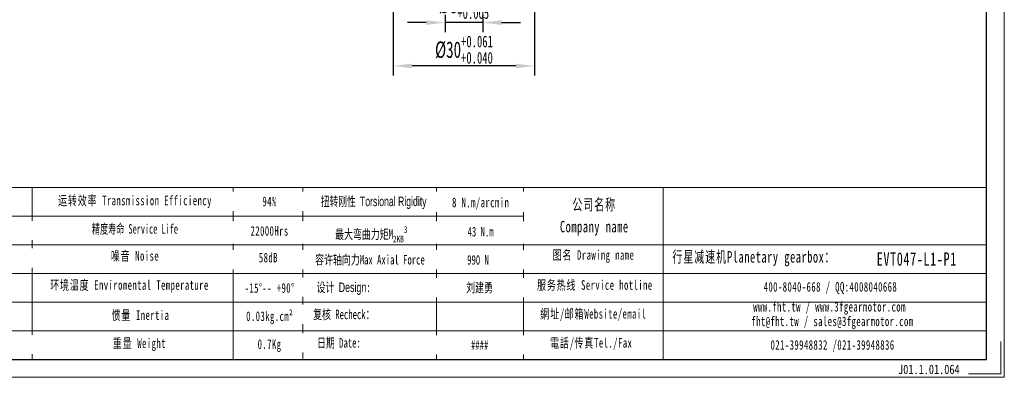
# Model space of a CAD drawing. Header units: millimetres. Extents: x 1414 to 1733, y 1047 to 1273.
# Tile 2 of 6: x 1524 to 1733, y 1047 to 1123. Entities that reach past the tile are written whole.
import ezdxf

# ---------------------------------------------------------------- set-up
doc = ezdxf.new("R2010")
doc.units = ezdxf.units.MM
doc.header["$PDSIZE"] = -5
doc.layers.get('0').update_dxf_attribs({"lineweight": 18})
doc.layers.get('Defpoints').update_dxf_attribs({"lineweight": 18})
doc.layers.add('6文字层', color=3, linetype='Continuous')
for name, color, linetype, lineweight in [('SLD-0', 7, 'Continuous', 18), ('图框_外框线', 7, 'Continuous', 18), ('尺寸线层', 3, 'Continuous', 18)]:
    doc.layers.add(name, color=color, linetype=linetype, lineweight=lineweight)
doc.styles.add('SLDTEXTSTYLE4', font='txt', dxfattribs={"width": 0.605})
doc.styles.add('标准', font='txt', dxfattribs={"width": 0.667})
doc.styles.add('样式 1', font='txt', dxfattribs={"width": 0.8})
doc.dimstyles.new('标准', dxfattribs={"dimtxt": 3.5, "dimasz": 4, "dimexe": 2, "dimexo": 0, "dimtad": 1, "dimdsep": 46, "dimtxsty": '标准', "dimblk": '_CAXARROW', "dimcen": 0, "dimdle": 6, "dimazin": 2, "dimtfac": 0.707107, "dimtdec": 3, "dimtmove": 2, "dimatfit": 3, "dimfxl": 1, "dimfrac": 2, "dimtolj": 1, "dimarcsym": 1})

# ---------------------------------------------------------------- blocks, each defined once
blk = doc.blocks.new('_CAXARROW')
blk.add_hatch(color=0).paths.add_polyline_path([(0, 0), (-1, 0.125), (-1, -0.125)], flags=0)
blk = doc.blocks.new('*D39')
at = {"layer": 'Defpoints', "color": 0}
for p in [(1614.62, 1139.77), (1622.62, 1139.77)]:
    blk.add_point(p, dxfattribs=at)
at = {"layer": '尺寸线层', "color": 0, "lineweight": -2}
for p, q in [((1614.62, 1139.77), (1614.62, 1120.49)), ((1622.62, 1139.77), (1622.62, 1120.49)), ((1610.62, 1122.49), (1606.62, 1122.49)), ((1622.62, 1122.49), (1614.62, 1122.49)), ((1626.62, 1122.49), (1630.62, 1122.49))]:
    blk.add_line(p, q, dxfattribs=at)
at = {"layer": '尺寸线层', "color": 0, "lineweight": -2, "xscale": 4, "yscale": 4, "zscale": 4}
blk.add_blockref('_CAXARROW', (1614.62, 1122.49), dxfattribs=at)
at = {"layer": '尺寸线层', "color": 0, "lineweight": -2, "xscale": 4, "yscale": 4, "zscale": 4, "rotation": 180}
blk.add_blockref('_CAXARROW', (1622.62, 1122.49), dxfattribs=at)
at = {"layer": '尺寸线层', "color": 0, "insert": (1618.62, 1126.25), "char_height": 3.5, "attachment_point": 5, "style": '标准', "bg_fill": 3, "box_fill_scale": 1.1, "bg_fill_color": 257, "bg_fill_transparency": 0}
blk.add_mtext('\\A1;%%C8{\\H2.474874;\\S+0.014^ +0.005;}', dxfattribs=at)
at = {"layer": 'Defpoints', "color": 0}
blk.add_point((1614.62, 1122.49), dxfattribs=at)
blk = doc.blocks.new('*D40')
at = {"layer": 'Defpoints', "color": 0}
for p in [(1603.62, 1131.77), (1633.62, 1131.77)]:
    blk.add_point(p, dxfattribs=at)
at = {"layer": '尺寸线层', "color": 0, "lineweight": -2}
for p, q in [((1603.62, 1131.77), (1603.62, 1111.29)), ((1633.62, 1131.77), (1633.62, 1111.29)), ((1629.62, 1113.29), (1607.62, 1113.29))]:
    blk.add_line(p, q, dxfattribs=at)
at = {"layer": '尺寸线层', "color": 0, "lineweight": -2, "xscale": 4, "yscale": 4, "zscale": 4, "rotation": 180}
blk.add_blockref('_CAXARROW', (1603.62, 1113.29), dxfattribs=at)
at = {"layer": '尺寸线层', "color": 0, "lineweight": -2, "xscale": 4, "yscale": 4, "zscale": 4}
blk.add_blockref('_CAXARROW', (1633.62, 1113.29), dxfattribs=at)
at = {"layer": '尺寸线层', "color": 0, "insert": (1618.62, 1116.75), "char_height": 3.5, "attachment_point": 5, "style": '标准', "bg_fill": 3, "box_fill_scale": 1.1, "bg_fill_color": 257, "bg_fill_transparency": 0}
blk.add_mtext('\\A1;%%C30{\\H2.474874;\\S+0.061^ +0.040;}', dxfattribs=at)
at = {"layer": 'Defpoints', "color": 0}
blk.add_point((1603.62, 1113.29), dxfattribs=at)

msp = doc.modelspace()

# ---------------------------------------------------------------- linework, layer by layer
at = {"layer": 'SLD-0'}
for p, q in [((1526.95851, 1087.48775), (1526.95851, 1051.02431)), ((1569.6504, 1087.48775), (1569.6504, 1051.02016))]:
    msp.add_line(p, q, dxfattribs=at)
at = {"layer": '图框_外框线'}
for p, q in [((1442.39603, 1087.48775), (1729.50085, 1087.48775)), ((1584.40638, 1087.48775), (1584.40638, 1051.22244)), ((1612.82593, 1087.48775), (1612.82593, 1051.02016)), ((1631.26864, 1087.48775), (1631.26864, 1051.02016)), ((1660.91292, 1087.48775), (1660.91292, 1051.02016)), ((1469.90984, 1069.23386), (1729.50085, 1069.23386)), ((1469.90984, 1063.14922), (1729.50085, 1063.14922))]:
    msp.add_line(p, q, dxfattribs=at)
at = {"layer": '图框_外框线', "color": 3}
msp.add_lwpolyline([(1414.20926, 1047.22146), (1733.29954, 1047.22146), (1733.29954, 1272.86388), (1414.20926, 1272.86388)], close=True, dxfattribs=at)
at = {"layer": '图框_外框线', "color": 3, "lineweight": 25}
msp.add_lwpolyline([(1433.20273, 1051.02016), (1729.50085, 1051.02016), (1729.50085, 1269.06518), (1433.20273, 1269.06518)], close=True, dxfattribs=at)
at = {"layer": '图框_外框线', "color": 3}
msp.add_lwpolyline([(1732.5398, 1054.81885), (1732.5398, 1047.9812), (1725.70215, 1047.9812)], dxfattribs=at)

# ---------------------------------------------------------------- texts
at = {"layer": '6文字层', "insert": (1710.7563, 1049.90287), "char_height": 2, "width": 43.304423, "attachment_point": 1, "style": '样式 1'}
msp.add_mtext('J01.1.01.064', dxfattribs=at)
at = {"layer": 'SLD-0', "color": 1, "attachment_point": 2, "line_spacing_factor": 1.15057, "style": '标准'}
for s, insert, char_height, width in [('{\\T1.1;94%}', (1577.37208, 1085.5452), 2.0282109, 25.9381487), ('\\T1.1;公司名称\\PCompany name', (1646.2788, 1085.08566), 2.433853, 31.5107978), ('\\T1.1;22000Hrs', (1577.37208, 1079.29403), 2.0282109, 25.9381487), ('\\T1.1;噪音 Noise', (1548.80463, 1073.9873), 2.0282109, 34.4665093), ('\\T1.1;图名 Drawing name', (1646.11243, 1074.19687), 2.0282109, 25.9381487), ('\\T1.1;  行星减速机Planetary gearbox：', (1678.9311, 1074.00158), 2.433853, 38.2787647), ('\\T1.1;58dB', (1577.12231, 1073.63258), 2.028211, 13.3838056), ('\\pxt5;{\\T1.1;\\C256;EVT047-L1-P1}', (1714.72862, 1073.74112), 2.8394952, 20.6643695), ('{\\T1.1;环境温度 Enviromental Temperature}', (1547.64185, 1067.81429), 2.0282109, 63.250313), ('\\T1.1;服务热线 Service hotline', (1646.40005, 1067.81921), 2.0282109, 28.8975894), ('\\T1.1;-15%%D-- +90%%D', (1577.37208, 1067.18261), 2.0282109, 17.3985551), ('\\T1.1;400-8040-668 / QQ:4008040668', (1696.39621, 1067.43166), 2.0282109, 59.0521896), ('\\T1.1;惯量 Inertia', (1549.96742, 1061.42342), 2.0282109, 34.4665093), ('{\\T1.1;0.03kg.cm²}', (1577.37208, 1061.20276), 2.0282109, 13.7176865), ('\\T1.1;網址/邮箱Website/email', (1646.08423, 1061.70852), 2.0282109, 30.0796706), ('\\T1.1;www.fht.tw / www.3fgearmotor.com ', (1696.2092, 1063.20717), 2.0282109, 59.1186661), ('\\T1.1;\\pxt12;fht@fht.tw / sales@3fgearmotor.com ', (1696.82732, 1060.11874), 2.0282109, 59.1186661), ('{\\T1.1;0.7Kg}', (1577.37208, 1055.27172), 2.0282109, 13.5704623), ('\\T1.1;電話/传真Tel./Fax', (1645.62982, 1055.5502), 2.0282109, 30.4414409), ('\\T1.1;021-39948832 /021-39948836 ', (1696.84853, 1055.10675), 2.0282109, 45.1415737)]:
    msp.add_mtext(s, dxfattribs=dict(at, insert=insert, char_height=char_height, width=width))

# ---------------------------------------------------------------- next in the draw order: texts
at = {"layer": 'SLD-0', "color": 1, "char_height": 2.0282109, "width": 63.250313, "attachment_point": 2, "line_spacing_factor": 1.15057, "style": '标准', "bg_fill": 2}
for s, insert in [('{\\T1.1;14-22N·m}', (1517.98712, 1079.37969)), ('{\\T1.1;42-66N·m}', (1518.05909, 1073.55379)), ('{\\T1.1;≤4arcmin }', (1517.64666, 1055.20487))]:
    msp.add_mtext(s, dxfattribs=dict(at, insert=insert))
at = {"layer": 'SLD-0', "color": 1, "attachment_point": 2, "style": '标准', "bg_fill": 2}
for s, insert, char_height, width in [('{\\f宋体|b0|i0|c134|p2;容许轴向力Max Axial Force}', (1598.67421, 1073.18745), 2.0282109, 63.250313), ('{\\fSimSun|b1|i0|c134|p2;刘建勇}', (1621.93499, 1067.26649), 2.0282109, 25.9381487), ('{\\f宋体|b0|i0|c134|p2;复核 Recheck：}', (1593.12502, 1061.58959), 2.0282109, 25.9381487), ('####', (1621.9606, 1055.10319), 2.028211, 25.9381487)]:
    msp.add_mtext(s, dxfattribs=dict(at, insert=insert, char_height=char_height, width=width))

# ---------------------------------------------------------------- next in the draw order: dimensions: what is measured, and where the dimension line sits
at = {"layer": '尺寸线层'}
dim = msp.add_linear_dim(base=(1614.62332, 1122.48821), p1=(1622.62332, 1139.76919), p2=(1614.62332, 1139.76919), dimstyle='标准', override={"dimpost": '%%C<>', "dimsah": 1, "dimtol": 1, "dimtp": 0.014, "dimtm": -0.005, "dimtfill": 1, "dimtzin": 0}, dxfattribs=at)
dim.commit()
dim.dimension.update_dxf_attribs({"geometry": '*D39', "text_midpoint": (1618.62332, 1126.24738), "dimtype": 160})

# ---------------------------------------------------------------- next in the draw order: linework, layer by layer
at = {"layer": '图框_外框线'}
for p, q in [((1469.90984, 1081.40312), (1631.26864, 1081.40312)), ((1442.39603, 1075.31849), (1729.50085, 1075.31849)), ((1469.90984, 1057.06459), (1729.50085, 1057.06459))]:
    msp.add_line(p, q, dxfattribs=at)

# ---------------------------------------------------------------- next in the draw order: texts
at = {"layer": 'SLD-0', "color": 1, "char_height": 2.0282109, "width": 34.4665093, "attachment_point": 2, "line_spacing_factor": 1.15057, "style": '标准'}
for s, insert in [('\\T1.1;运转效率 Transmission Efficiency', (1548.80463, 1085.75232)), ('\\T1.1;重量 Weight', (1549.7494, 1055.46829))]:
    msp.add_mtext(s, dxfattribs=dict(at, insert=insert))
at = {"layer": 'SLD-0', "color": 1, "insert": (1548.80463, 1079.72456), "char_height": 2.0282109, "width": 27.0537598, "attachment_point": 2, "style": 'SLDTEXTSTYLE4'}
msp.add_mtext('精度寿命 Service Life', dxfattribs=at)
at = {"layer": 'SLD-0', "color": 1, "char_height": 2.0282109, "attachment_point": 2, "style": '标准', "bg_fill": 2}
for s, insert, width in [('{\\fSimSun|b1|i0|c134|p2;990 N}', (1621.61013, 1073.14782), 63.250313), ('{\\f宋体|b0|i0|c134|p2;设计 \\fArial|b0|i0|c0|p2;Design}:', (1593.08013, 1067.33897), 25.9381487)]:
    msp.add_mtext(s, dxfattribs=dict(at, insert=insert, width=width))

# ---------------------------------------------------------------- next in the draw order: dimensions: what is measured, and where the dimension line sits
at = {"layer": '尺寸线层'}
dim = msp.add_linear_dim(base=(1603.62332, 1113.29416), p1=(1633.62332, 1131.76919), p2=(1603.62332, 1131.76919), dimstyle='标准', override={"dimpost": '%%C<>', "dimsah": 1, "dimtol": 1, "dimtp": 0.061, "dimtm": -0.04, "dimtfill": 1, "dimtzin": 0}, dxfattribs=at)
dim.commit()
dim.dimension.update_dxf_attribs({"geometry": '*D40', "text_midpoint": (1618.62332, 1116.75121)})

# ---------------------------------------------------------------- next in the draw order: texts
at = {"layer": 'SLD-0', "color": 1, "char_height": 2.0282109, "attachment_point": 2, "style": '标准', "bg_fill": 2}
for s, insert, width in [('{\\T1.1;8 N.m/arcmin}', (1622.1706, 1085.33639), 63.250313), ('\\A1;最大弯曲力矩M{\\H0.7x;\\S^ 2KB;}{\\H0.7x;\\S3^ ;}', (1598.96396, 1079.27549), 63.250313), ('{\\f宋体|b0|i0|c134|p2;日期 }Date:', (1592.08327, 1055.55336), 25.9381487)]:
    msp.add_mtext(s, dxfattribs=dict(at, insert=insert, width=width))

# ---------------------------------------------------------------- next in the draw order: texts
at = {"layer": 'SLD-0', "color": 1, "char_height": 2.0282109, "width": 63.250313, "attachment_point": 2, "style": '标准', "bg_fill": 2}
for s, insert in [('{\\f宋体|b0|i0|c134|p2;\\W0.65;扭转刚性 \\fArial|b0|i0|c0|p34;Torsional Rigidity}', (1599.47584, 1085.56848)), ('{\\fSimSun|b1|i0|c134|p2;43 N.m}', (1622.15995, 1079.13411))]:
    msp.add_mtext(s, dxfattribs=dict(at, insert=insert))

doc.saveas('drawing.dxf')
